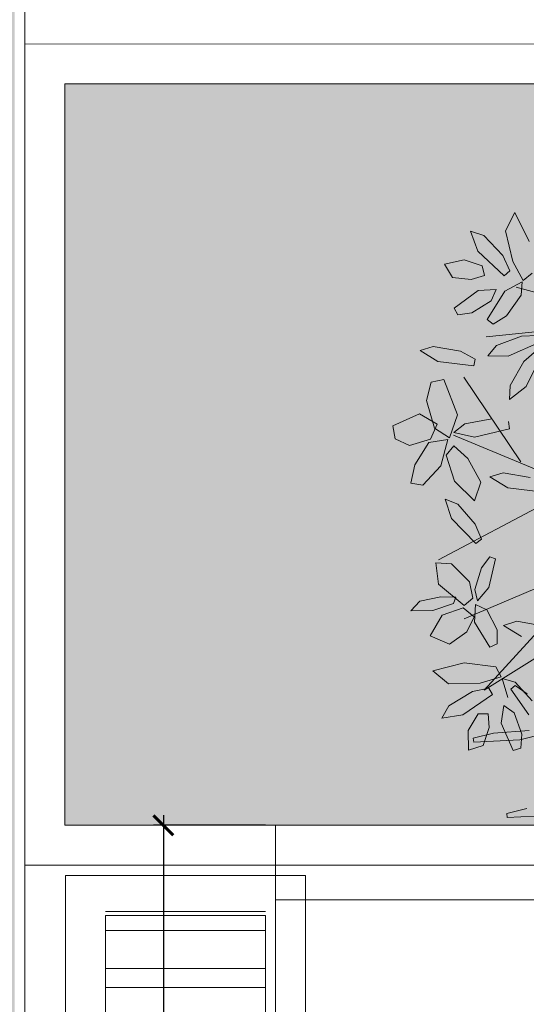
# Model space of a CAD drawing. Header units: millimetres. Extents: x -1567 to 968, y -503 to 481.
# Tile 124 of 145: x -479.39 to -478.12, y -100.86 to -98.4. Entities that reach past the tile are written whole.
import ezdxf

# ---------------------------------------------------------------- set-up
doc = ezdxf.new("R2010")
doc.units = ezdxf.units.MM
doc.layers.get('0').update_dxf_attribs({"lineweight": 0})
for name, color, linetype, lineweight in [('.', 7, 'Continuous', 0), ('cota', 253, 'Continuous', 0), ('CUNETAS', 5, 'Continuous', 0)]:
    doc.layers.add(name, color=color, linetype=linetype, lineweight=lineweight)
doc.layers.add('0_PISOS', color=252, linetype='Continuous', lineweight=0, true_color=0x8a8a8a)
doc.layers.add('Hatch Jardin', color=64, linetype='Continuous', lineweight=0, true_color=0x729900)
doc.layers.add('ARBOLES', color=2, linetype='Continuous')
doc.layers.add('LCOTAS', color=7, linetype='Continuous')
doc.styles.add('TEXTO PATRON', font='arial.ttf')
doc.dimstyles.new('03(1-50)', dxfattribs={"dimtxt": 0.1, "dimasz": 0.05, "dimexe": 0.025, "dimexo": 0.025, "dimgap": 0.05, "dimtad": 2, "dimzin": 0, "dimdsep": 46, "dimtxsty": 'TEXTO PATRON', "dimblk": 'ARCHTICK', "dimcen": 0.05, "dimdle": 0.025, "dimazin": 0, "dimtfac": 1, "dimtofl": 0, "dimtmove": 0, "dimatfit": 3, "dimldrblk": 'ARCHTICK', "dimfxl": 1, "dimtolj": 1, "dimtzin": 0, "dimarcsym": 0})

# ---------------------------------------------------------------- blocks, each defined once
blk = doc.blocks.new('ARR2')
at = {"layer": 'ARBOLES', "color": 82, "lineweight": 5, "true_color": 0x49ca12}
for p, q in [((2739.7133, 1215.35), (2739.6795, 1215.2841)), ((2739.7653, 1215.2453), (2739.7133, 1215.35)), ((2739.5532, 1215.2819), (2739.5802, 1215.2105)), ((2739.6016, 1215.2664), (2739.5532, 1215.2819)), ((2739.6704, 1215.1939), (2739.6016, 1215.2664)), ((2739.6795, 1215.2841), (2739.7057, 1215.1732)), ((2739.5802, 1215.2105), (2739.675, 1215.1212)), ((2739.6949, 1215.1385), (2739.6704, 1215.1939)), ((2739.53, 1215.179), (2739.4596, 1215.1626)), ((2739.4596, 1215.1626), (2739.4881, 1215.1152)), ((2739.5959, 1215.1565), (2739.53, 1215.179)), ((2739.6034, 1215.1216), (2739.5959, 1215.1565)), ((2739.7057, 1215.1732), (2739.7441, 1215.1036)), ((2739.4881, 1215.1152), (2739.5557, 1215.1074)), ((2739.5557, 1215.1074), (2739.6034, 1215.1216)), ((2739.675, 1215.1212), (2739.6949, 1215.1385)), ((2739.7441, 1215.1036), (2739.7758, 1215.1308)), ((2739.7396, 1215.0992), (2739.6768, 1215.065)), ((2740.9134, 1214.7457), (2739.7186, 1215.0803)), ((2739.7365, 1215.0507), (2739.7396, 1215.0992)), ((2739.5805, 1215.0678), (2739.4939, 1215.0044)), ((2739.6455, 1215.0719), (2739.5805, 1215.0678)), ((2739.6768, 1215.065), (2739.6133, 1214.9633)), ((2739.6277, 1215.0303), (2739.6455, 1215.0719)), ((2739.6829, 1214.976), (2739.7365, 1215.0507)), ((2739.558, 1214.9867), (2739.6277, 1215.0303)), ((2739.4939, 1215.0044), (2739.5073, 1214.9801)), ((2739.5073, 1214.9801), (2739.558, 1214.9867)), ((2739.6351, 1214.946), (2739.6829, 1214.976)), ((2740.1478, 1214.9555), (2739.6101, 1214.8999)), ((2739.6133, 1214.9633), (2739.6351, 1214.946)), ((2739.7376, 1214.9031), (2739.6474, 1214.8683)), ((2739.7961, 1214.9051), (2739.7376, 1214.9031)), ((2739.6474, 1214.8683), (2739.6156, 1214.8313)), ((2739.6893, 1214.8297), (2739.804, 1214.8814)), ((2739.4186, 1214.8655), (2739.3709, 1214.8502)), ((2739.3709, 1214.8502), (2739.4356, 1214.8106)), ((2739.5171, 1214.8484), (2739.4186, 1214.8655)), ((2739.5701, 1214.8197), (2739.5171, 1214.8484)), ((2739.6156, 1214.8313), (2739.6893, 1214.8297)), ((2739.7915, 1214.8504), (2739.7464, 1214.8104)), ((2739.754, 1214.7209), (2739.8126, 1214.837)), ((2739.4356, 1214.8106), (2739.5648, 1214.7953)), ((2739.5648, 1214.7953), (2739.5701, 1214.8197)), ((2739.7464, 1214.8104), (2739.6966, 1214.7238)), ((2739.4116, 1214.7359), (2739.3941, 1214.6702)), ((2739.4565, 1214.7454), (2739.4116, 1214.7359)), ((2739.5069, 1214.6174), (2739.4565, 1214.7454)), ((2739.7357, 1214.4481), (2739.5297, 1214.7537)), ((2739.6966, 1214.7238), (2739.6946, 1214.6737)), ((2739.6946, 1214.6737), (2739.754, 1214.7209)), ((2739.3941, 1214.6702), (2739.4234, 1214.5694)), ((2739.4331, 1214.5843), (2739.3684, 1214.6215)), ((2739.4777, 1214.5345), (2739.5069, 1214.6174)), ((2739.4085, 1214.5301), (2739.4331, 1214.5843)), ((2739.5323, 1214.5855), (2739.4928, 1214.5535)), ((2739.6307, 1214.6032), (2739.5323, 1214.5855)), ((2739.6939, 1214.5672), (2739.6904, 1214.5933)), ((2739.4234, 1214.5694), (2739.4777, 1214.5345)), ((2739.4928, 1214.5535), (2739.5673, 1214.5369)), ((2739.5673, 1214.5369), (2739.6939, 1214.5672)), ((2739.2815, 1214.5308), (2739.3325, 1214.5073)), ((2739.3325, 1214.5073), (2739.4085, 1214.5301)), ((2739.4023, 1214.5175), (2739.352, 1214.4375)), ((2739.4714, 1214.5293), (2739.4023, 1214.5175)), ((2739.4456, 1214.434), (2739.4714, 1214.5293)), ((2740.2945, 1214.2111), (2739.492, 1214.5443)), ((2739.4925, 1214.506), (2739.4649, 1214.4724)), ((2739.5442, 1214.4597), (2739.4925, 1214.506)), ((2739.4649, 1214.4724), (2739.4959, 1214.3786)), ((2739.5906, 1214.3743), (2739.5442, 1214.4597)), ((2739.352, 1214.4375), (2739.338, 1214.3714)), ((2739.3805, 1214.3634), (2739.4456, 1214.434)), ((2739.6708, 1214.4087), (2739.6231, 1214.3935)), ((2739.7693, 1214.3916), (2739.6708, 1214.4087)), ((2739.338, 1214.3714), (2739.3805, 1214.3634)), ((2739.9655, 1214.3726), (2739.4378, 1214.0937)), ((2739.4959, 1214.3786), (2739.5677, 1214.307)), ((2739.5677, 1214.307), (2739.5906, 1214.3743)), ((2739.6231, 1214.3935), (2739.6878, 1214.3539)), ((2739.6878, 1214.3539), (2739.817, 1214.3385)), ((2739.4613, 1214.3126), (2739.4851, 1214.2428)), ((2739.5071, 1214.2954), (2739.4613, 1214.3126)), ((2739.5706, 1214.2225), (2739.5071, 1214.2954)), ((2739.4851, 1214.2428), (2739.573, 1214.1527)), ((2739.6024, 1213.6218), (2740.5631, 1214.2272)), ((2740.275, 1214.1978), (2739.5306, 1213.8801)), ((2739.5925, 1214.1683), (2739.5706, 1214.2225)), ((2739.573, 1214.1527), (2739.5925, 1214.1683)), ((2739.4275, 1214.0832), (2739.4379, 1214.006)), ((2739.4852, 1214.0795), (2739.4275, 1214.0832)), ((2739.6232, 1214.1048), (2739.5933, 1214.0649)), ((2739.6192, 1213.9933), (2739.6442, 1214.0974)), ((2739.6442, 1214.0974), (2739.6232, 1214.1048)), ((2739.5495, 1214.0136), (2739.4852, 1214.0795)), ((2739.5933, 1214.0649), (2739.5695, 1213.9862)), ((2739.9988, 1214.0577), (2739.6024, 1213.6218)), ((2739.5623, 1213.9548), (2739.5495, 1214.0136)), ((2739.4379, 1214.006), (2739.5303, 1213.928)), ((2739.5695, 1213.9862), (2739.5786, 1213.9451)), ((2739.5786, 1213.9451), (2739.6192, 1213.9933)), ((2739.3382, 1213.9093), (2739.3704, 1213.9437)), ((2739.3704, 1213.9437), (2739.4465, 1213.9596)), ((2739.4465, 1213.9596), (2739.5001, 1213.9584)), ((2739.5001, 1213.9584), (2739.4916, 1213.9352)), ((2739.5303, 1213.928), (2739.5623, 1213.9548)), ((2739.4174, 1213.9104), (2739.3382, 1213.9093)), ((2739.4916, 1213.9352), (2739.4174, 1213.9104)), ((2739.5265, 1213.9202), (2739.4505, 1213.8928)), ((2739.5661, 1213.887), (2739.5265, 1213.9202)), ((2739.5716, 1213.9325), (2739.5681, 1213.8679)), ((2739.6124, 1213.9121), (2739.5716, 1213.9325)), ((2739.6492, 1213.8404), (2739.6124, 1213.9121)), ((2739.4505, 1213.8928), (2739.4079, 1213.8186)), ((2739.5402, 1213.8332), (2739.5661, 1213.887)), ((2739.7206, 1213.8712), (2739.6729, 1213.856)), ((2739.8191, 1213.8541), (2739.7206, 1213.8712)), ((2739.4768, 1213.7881), (2739.5402, 1213.8332)), ((2739.5681, 1213.8679), (2739.6233, 1213.778)), ((2739.65, 1213.7897), (2739.6492, 1213.8404)), ((2739.6729, 1213.856), (2739.7376, 1213.8164)), ((2739.4079, 1213.8186), (2739.4768, 1213.7881)), ((2739.6233, 1213.778), (2739.65, 1213.7897)), ((2739.5303, 1213.7208), (2739.4169, 1213.6922)), ((2739.4169, 1213.6922), (2739.4742, 1213.6452)), ((2739.6444, 1213.7067), (2739.5303, 1213.7208)), ((2739.6642, 1213.67), (2739.6444, 1213.7067)), ((2739.588, 1213.6472), (2739.6642, 1213.67)), ((2739.6676, 1213.6646), (2739.6876, 1213.596)), ((2739.7143, 1213.6513), (2739.6676, 1213.6646)), ((2739.4742, 1213.6452), (2739.588, 1213.6472)), ((2739.6197, 1213.6293), (2739.5604, 1213.6171)), ((2739.6323, 1213.6062), (2739.6197, 1213.6293)), ((2739.6994, 1213.6256), (2739.7153, 1213.639)), ((2739.764, 1213.5325), (2739.6994, 1213.6256)), ((2739.7759, 1213.583), (2739.7143, 1213.6513)), ((2739.7153, 1213.639), (2739.7585, 1213.6094)), ((2739.5604, 1213.6171), (2739.4749, 1213.5653)), ((2739.525, 1213.5325), (2739.6323, 1213.6062)), ((2739.4749, 1213.5653), (2739.4495, 1213.5213)), ((2739.6743, 1213.5669), (2739.6645, 1213.5025)), ((2739.7111, 1213.5406), (2739.6743, 1213.5669)), ((2739.4495, 1213.5213), (2739.525, 1213.5325)), ((2739.581, 1213.5364), (2739.5451, 1213.4767)), ((2739.6168, 1213.5363), (2739.581, 1213.5364)), ((2739.6206, 1213.4867), (2739.6168, 1213.5363)), ((2739.739, 1213.4633), (2739.7111, 1213.5406)), ((2739.5451, 1213.4767), (2739.5461, 1213.4045)), ((2739.5986, 1213.4223), (2739.6206, 1213.4867)), ((2739.6645, 1213.5025), (2739.708, 1213.4044)), ((2739.5634, 1213.4488), (2739.6368, 1213.4661)), ((2739.5649, 1213.4336), (2739.5634, 1213.4488)), ((2739.7319, 1213.4419), (2739.5649, 1213.4336)), ((2739.6368, 1213.4661), (2739.7653, 1213.4757)), ((2739.8225, 1213.4658), (2739.7319, 1213.4419)), ((2739.7347, 1213.4124), (2739.739, 1213.4633)), ((2739.5461, 1213.4045), (2739.5986, 1213.4223)), ((2739.708, 1213.4044), (2739.7347, 1213.4124)), ((2739.684, 1213.1765), (2739.7572, 1213.1941)), ((2739.6855, 1213.1613), (2739.684, 1213.1765)), ((2739.8525, 1213.1704), (2739.6855, 1213.1613))]:
    blk.add_line(p, q, dxfattribs=at)
at = {"layer": 'ARBOLES', "color": 74, "lineweight": 5, "true_color": 0x4bb521}
for p, q in [((2739.3684, 1214.6215), (2739.2724, 1214.5786)), ((2739.2724, 1214.5786), (2739.2815, 1214.5308))]:
    blk.add_line(p, q, dxfattribs=at)
blk = doc.blocks.new('DRENAJES TECHOS')
at = {"layer": '.', "lineweight": 0, "true_color": 0xc7c8ca}
h = blk.add_hatch(dxfattribs=at)
h.set_pattern_fill('ANSI32', color=9, scale=0.015, angle=135)
h.set_pattern_definition([(180, (-560.75898, -281.12536), (0, -0.142875), []), (180, (-560.8066, -281.07774), (0, -0.142875), [])])
h.paths.add_polyline_path([(-549.8267, -319.7344), (-550.2267, -319.7344), (-550.2267, -340.9279), (-549.8267, -340.7622)])
at = {"color": 9, "lineweight": 0, "true_color": 0xc7c8ca}
for p, q in [((-549.8267, -319.7908), (-550.2267, -319.7908)), ((-549.8267, -340.7622), (-549.8267, -319.7908))]:
    blk.add_line(p, q, dxfattribs=at)
at = {"layer": 'CUNETAS', "color": 9, "lineweight": 0, "true_color": 0xc7c8ca}
for p, q in [((-549.7267, -319.6654), (-549.7267, -319.6654)), ((-550.3267, -319.6908), (-549.7267, -319.6908)), ((-550.3267, -340.9693), (-550.3267, -319.6908)), ((-549.7267, -319.6908), (-549.7267, -340.7208)), ((-550.2267, -319.7908), (-550.2267, -340.9279)), ((-550.2267, -319.7908), (-549.8267, -319.7908)), ((-550.4285, -319.8454), (-550.4285, -319.8454))]:
    blk.add_line(p, q, dxfattribs=at)
blk = doc.blocks.new('TECHO SUM')
at = {"lineweight": 0, "true_color": 0x636466}
h = blk.add_hatch(dxfattribs=at)
h.set_pattern_fill('ANSI31', color=251, scale=0.15, angle=135)
h.set_pattern_definition([(180, (-601.6957, -202.51516), (0, -0.47625), [])])
h.paths.add_polyline_path([(-619.0344, -153.2389), (-619.0344, -174.4689), (-616.6594, -174.4689), (-616.6594, -187.8189), (-611.4194, -187.8189), (-611.4194, -153.2389)])
at = {"color": 18, "lineweight": 5, "true_color": 0x000000}
blk.add_lwpolyline([(-603.3044, -153.2389), (-603.3044, -174.4689), (-605.6794, -174.4689), (-605.6794, -187.8189), (-616.6594, -187.8189), (-616.6594, -174.4689), (-619.0344, -174.4689), (-619.0344, -153.2389), (-603.3044, -153.2389)], dxfattribs=at)
blk = doc.blocks.new('_ARCHTICK')
at = {"color": 0, "linetype": 'ByBlock', "const_width": 0.15}
blk.add_lwpolyline([(-0.5, -0.5), (0.5, 0.5)], dxfattribs=at)
blk = doc.blocks.new('*D2983')
at = {"layer": 'Defpoints', "color": 0, "lineweight": 30, "transparency": 16777216}
for p in [(-478.7475, -100.4111), (-479.028, -121.6411), (-478.7475, -121.6411)]:
    blk.add_point(p, dxfattribs=at)
at = {"layer": 'LCOTAS', "color": 0, "lineweight": -2, "transparency": 16777216}
for p, q in [((-479.028, -100.3861), (-479.028, -121.6661)), ((-478.7725, -100.4111), (-479.053, -100.4111)), ((-478.7725, -121.6411), (-479.053, -121.6411))]:
    blk.add_line(p, q, dxfattribs=at)
at = {"layer": 'LCOTAS', "color": 0, "lineweight": -2, "transparency": 16777216, "xscale": 0.05, "yscale": 0.05, "zscale": 0.05}
for p, rotation in [((-479.028, -100.4111), 90), ((-479.028, -121.6411), 270)]:
    blk.add_blockref('_ARCHTICK', p, dxfattribs=dict(at, rotation=rotation))
at = {"layer": 'LCOTAS', "color": 0, "lineweight": 30, "transparency": 16777216, "insert": (-479.1291, -111.0261), "char_height": 0.1, "attachment_point": 5, "rotation": 90, "style": 'TEXTO PATRON'}
blk.add_mtext('\\A1;21.23', dxfattribs=at)

msp = doc.modelspace()

# ---------------------------------------------------------------- hatches: boundary and pattern name
at = {"layer": '.', "true_color": 0x636466, "transparency": 33554559}
h = msp.add_hatch(dxfattribs=at)
h.set_pattern_fill('AR-SAND', color=251, scale=0.0087, angle=-90)
h.set_pattern_definition([(307.5, (-347735.56814, -9281814.34033), (0.425789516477, 0.013920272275), [0, -0.3358896, 0, -0.375666, 0, -0.3590925]), (277.5, (-347735.56814, -9281814.3403), (0.623637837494, -0.39108525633), [0, -0.1812036, 0, -0.3027426, 0, -0.1160145]), (237.5, (-347735.56814, -9281814.06852), (0.00125035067, -0.68816336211), [0, -0.11049, 0, -0.397764, 0, -0.519303]), (227.5, (-347735.56814, -9281814.0685), (0.193948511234, -0.66429411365), [0, -0.055245, 0, -0.2607564, 0, -0.298323])])
edge = h.paths.add_edge_path()
edge.add_line((-476.8974, -122.2911), (-479.0335, -122.2911))
edge.add_line((-479.0335, -122.2911), (-479.3995, -121.925))
edge.add_line((-479.3995, -121.925), (-479.3996, -109.4434))
edge.add_line((-479.3996, -109.4434), (-479.3996, -109.4434))
edge.add_line((-479.3996, -109.4434), (-479.3996, -96.3715))
edge.add_line((-479.3996, -96.3715), (-484.6608, -96.3715))
edge.add_line((-484.6608, -96.3715), (-485.0123, -96.02))
edge.add_line((-485.0123, -96.02), (-485.0123, -84.7861))
edge.add_line((-485.0123, -84.7861), (-485.0123, -55.2911))
edge.add_line((-485.0123, -55.2911), (-477.6986, -55.2911))
edge.add_line((-477.6986, -55.2911), (-477.6986, -47.3967))
edge.add_line((-477.6986, -47.3967), (-489.8318, -47.3967))
edge.add_line((-489.8318, -47.3967), (-489.8319, -95.6161))
edge.add_line((-489.8319, -95.6161), (-493.834, -95.6161))
edge.add_line((-493.834, -95.6161), (-493.834, -100.0661))
edge.add_line((-493.834, -100.0661), (-498.034, -100.0661))
edge.add_line((-498.034, -100.0661), (-498.034, -105.4357))
edge.add_line((-498.034, -105.4357), (-488.3063, -105.4357))
edge.add_arc((-488.3063, -107.9356), 2.5, 0.0346, 90, ccw=False)
edge.add_line((-485.8063, -107.9341), (-485.8063, -122.8732))
edge.add_line((-485.8063, -122.8732), (-485.8063, -124.6749))
edge.add_arc((-486.8054, -124.6742), 0.999, 269.9462, 359.9576, ccw=False)
edge.add_line((-486.8063, -125.6732), (-494.5477, -125.6735))
edge.add_line((-494.5477, -125.6735), (-494.5477, -137.6735))
edge.add_line((-494.5477, -137.6735), (-486.8063, -137.6735))
edge.add_arc((-486.8058, -138.6729), 0.9995, -0.0301, 90.0302, ccw=False)
edge.add_line((-485.8063, -138.6735), (-485.8063, -141.151))
edge.add_line((-485.8063, -141.151), (-479.1463, -141.151))
edge.add_line((-479.1463, -141.151), (-479.1136, -136.4681))
edge.add_arc((-478.1163, -136.5411), 1, 90, 175.8155, ccw=False)
edge.add_line((-478.1163, -135.5411), (-476.8976, -135.5411))
edge.add_line((-476.8976, -135.5411), (-476.8974, -122.2911))
at = {"layer": 'Hatch Jardin', "lineweight": 0, "true_color": 0x136734, "transparency": 33554597}
h = msp.add_hatch(dxfattribs=at)
h.set_pattern_fill('AR-SAND', color=116, scale=0.0034, angle=304.2117, style=0)
h.set_pattern_definition([(341.711704, (-6.01893, -165.92272), (0.1345488, 0.09805785), [0, -0.1312672, 0, -0.146812, 0, -0.140335]), (311.711704, (-6.01893, -165.92272), (0.287482, 0.01064072), [0, -0.0708152, 0, -0.1183132, 0, -0.045339]), (271.711704, (-6.07866, -165.83487), (0.15161477, -0.22212728), [0, -0.04318, 0, -0.155448, 0, -0.202946]), (261.711704, (-6.07866, -165.83487), (0.20864654, -0.17207145), [0, -0.02159, 0, -0.1019048, 0, -0.116586])])
h.paths.add_polyline_path([(-479.2746, -100.4111), (-479.2746, -98.5561), (-458.1569, -98.556), (-458.1569, -100.4111)])

# ---------------------------------------------------------------- linework, layer by layer
at = {"color": 252, "true_color": 0x939598}
for points in [[(-458.0569, -98.456), (-479.3746, -98.4561), (-479.3746, -100.5111), (-458.0569, -100.5111)], [(-458.1569, -98.556), (-479.2746, -98.5561), (-479.2746, -100.4111), (-458.1569, -100.4111)]]:
    msp.add_lwpolyline(points, close=True, dxfattribs=at)
at = {"layer": '0_PISOS'}
msp.add_line((-479.3746, -96.3965), (-479.3745, -121.9147), dxfattribs=at)

# ---------------------------------------------------------------- block references
at = {"lineweight": 0}
for name, p in [('DRENAJES TECHOS', (71.0538, 219.1543)), ('TECHO SUM', (140.2869, 52.8278))]:
    msp.add_blockref(name, p, dxfattribs=at)
at = {"layer": 'cota', "xscale": 0.6917913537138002, "yscale": 0.6917913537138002, "zscale": 0.6917913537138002}
msp.add_blockref('ARR2', (-2373.4594, -939.6462), dxfattribs=at)

# ---------------------------------------------------------------- dimensions: what is measured, and where the dimension line sits
at = {"layer": 'LCOTAS', "color": 5, "lineweight": 30}
dim = msp.add_linear_dim(base=(-479.028, -121.6411), p1=(-478.7475, -100.4111), p2=(-478.7475, -121.6411), angle=90, dimstyle='03(1-50)', override={"dimzin": 1}, dxfattribs=at)
dim.commit()
dim.dimension.update_dxf_attribs({"geometry": '*D2983', "text_midpoint": (-479.1291, -111.0261)})

doc.saveas('drawing.dxf')
